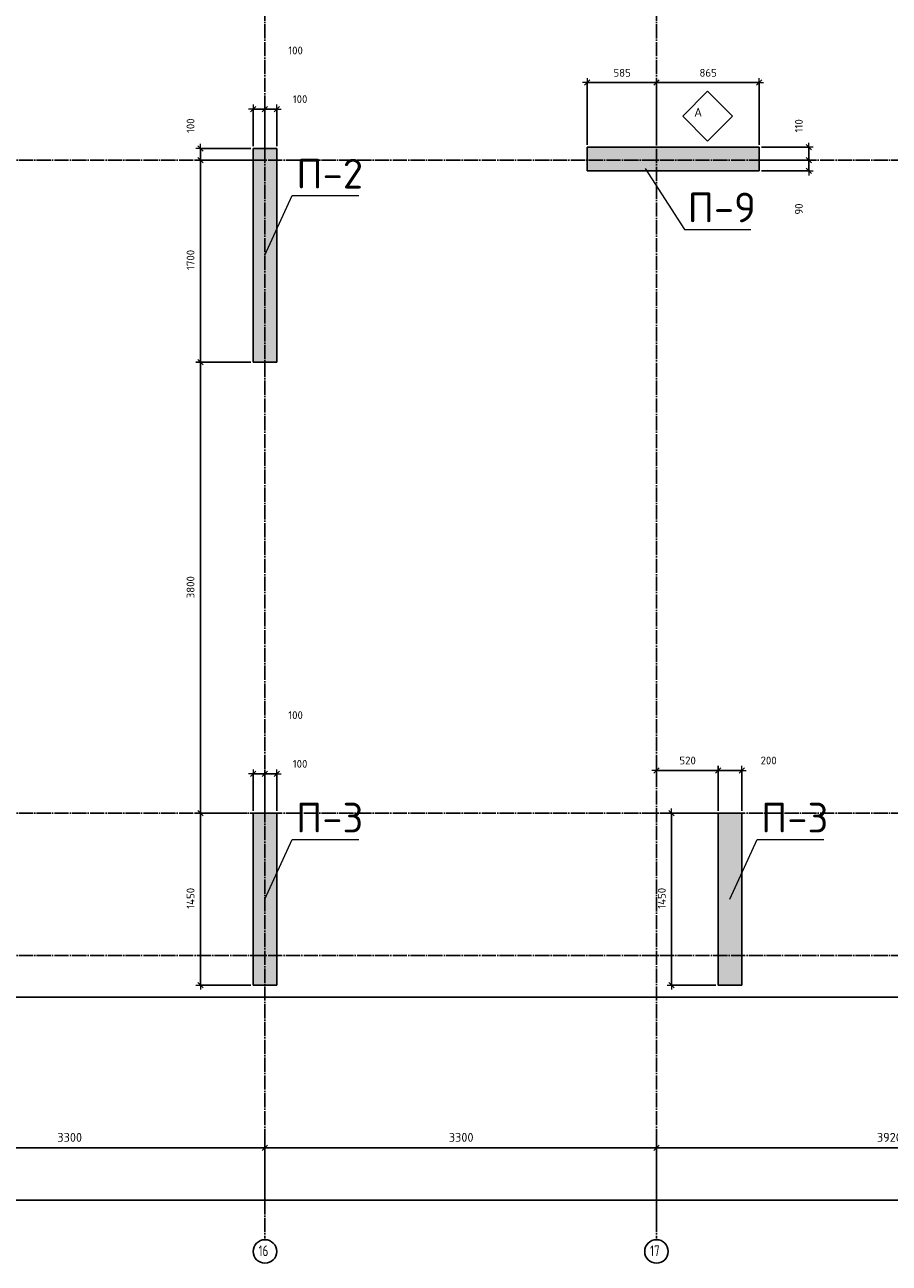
# Model space of a CAD drawing. Header units: millimetres. Extents: x 24180 to 99386, y -42598 to 25936.
# Tile 8 of 41: x 47615 to 54903, y -42592 to -32159. Entities that reach past the tile are written whole.
import ezdxf

# ---------------------------------------------------------------- set-up
doc = ezdxf.new("R2010")
doc.units = ezdxf.units.MM
doc.header["$PDMODE"] = 65
doc.linetypes.add('______11', pattern=[150, 120, -15, 0, -15])
doc.linetypes.add('______5', pattern=[330, 240, -30, 30, -30])
for name, color, linetype, lineweight in [('Standard', 7, 'Continuous', 25), ('Армирование стержнями_ общее', 40, 'Continuous', 35), ('Высотная отметка (отверстия)', 7, 'Continuous', 13), ('Размерная линия_ общее', 7, 'Continuous', 13)]:
    doc.layers.add(name, color=color, linetype=linetype, lineweight=lineweight)
doc.layers.add('Осевая линия_ общее', color=7, linetype='______5', lineweight=13, true_color=0xa0a0a0)
doc.styles.add('ISOCPEUR', font='ISOCPEUR')
doc.dimstyles.new('DIMSTYLE_3', dxfattribs={"dimtxt": 75, "dimasz": 75, "dimexe": 0, "dimexo": 0, "dimgap": 37.5, "dimtad": 2, "dimdec": 0, "dimrnd": 5, "dimzin": 12, "dimdsep": 46, "dimtxsty": 'ISOCPEUR', "dimblk1": 'ALL_ML_STRICH', "dimblk2": 'ALL_ML_STRICH', "dimsah": 1, "dimcen": 0, "dimclrd": 256, "dimclre": 256, "dimclrt": 256, "dimadec": 0, "dimazin": 0, "dimtfac": 1, "dimtdec": 0, "dimtix": 1, "dimtmove": 2, "dimatfit": 3, "dimfxl": 0, "dimtzin": 0, "dimlwd": 0, "dimlwe": -1, "dimarcsym": 0})
doc.dimstyles.new('DIMSTYLE_5', dxfattribs={"dimtxt": 66, "dimasz": 75, "dimexe": 0, "dimexo": 0, "dimgap": 33, "dimtad": 2, "dimdec": 0, "dimrnd": 5, "dimzin": 12, "dimdsep": 46, "dimtxsty": 'ISOCPEUR', "dimblk1": 'ALL_ML_STRICH', "dimblk2": 'ALL_ML_STRICH', "dimsah": 1, "dimcen": 0, "dimclrd": 7, "dimclre": 256, "dimclrt": 7, "dimadec": 0, "dimazin": 0, "dimtfac": 1, "dimtdec": 0, "dimtix": 1, "dimtmove": 2, "dimatfit": 3, "dimfxl": 0, "dimtzin": 0, "dimlwd": 0, "dimlwe": -3, "dimarcsym": 0})
doc.dimstyles.new('DIMSTYLE_7', dxfattribs={"dimtxt": 66, "dimasz": 75, "dimexe": 0, "dimexo": 0, "dimgap": 33, "dimtad": 2, "dimdec": 0, "dimrnd": 5, "dimzin": 12, "dimdsep": 46, "dimtxsty": 'ISOCPEUR', "dimblk1": 'ALL_ML_STRICH', "dimblk2": 'ALL_ML_STRICH', "dimsah": 1, "dimcen": 0, "dimclrd": 7, "dimclre": 256, "dimclrt": 7, "dimadec": 0, "dimazin": 0, "dimtfac": 1, "dimtdec": 0, "dimtix": 1, "dimtmove": 2, "dimatfit": 3, "dimfxl": 0, "dimtvp": 1.2, "dimtzin": 0, "dimlwd": 0, "dimlwe": -3, "dimarcsym": 0})

# ---------------------------------------------------------------- blocks, each defined once
blk = doc.blocks.new('ALL_ML_STRICH')
at = {"color": 0, "linetype": 'ByBlock', "lineweight": -2}
for p, q in [((-1, 0), (0.5, 0)), ((-0.3, -0.3), (0.3, 0.3)), ((0, -0.5), (0, 0.5))]:
    blk.add_line(p, q, dxfattribs=at)
blk = doc.blocks.new('*D10')
at = {"layer": 'DEFPOINTS', "transparency": 33554687}
for p in [(46340, -41620), (46340, -42000), (49640, -42170)]:
    blk.add_point(p, dxfattribs=at)
at = {"layer": 'Размерная линия_ общее', "lineweight": -2, "transparency": 33554687}
for p, q in [((46340, -41990), (46340, -41620)), ((46340, -41620), (49640, -41620)), ((49640, -42160), (49640, -41620))]:
    blk.add_line(p, q, dxfattribs=at)
at = {"layer": 'Размерная линия_ общее', "transparency": 33554687, "xscale": 75, "yscale": 75, "zscale": 75, "rotation": 180}
blk.add_blockref('ALL_ML_STRICH', (46340, -41620), dxfattribs=at)
at = {"layer": 'Размерная линия_ общее', "transparency": 33554687, "xscale": 75, "yscale": 75, "zscale": 75}
blk.add_blockref('ALL_ML_STRICH', (49640, -41620), dxfattribs=at)
at = {"layer": 'Размерная линия_ общее', "transparency": 33554687, "insert": (47994, -41532), "char_height": 75, "width": 300, "attachment_point": 5, "style": 'ISOCPEUR'}
blk.add_mtext('\\A1;{3300}', dxfattribs=at)
blk = doc.blocks.new('*D11')
at = {"layer": 'DEFPOINTS', "transparency": 33554687}
for p in [(49640, -41620), (49640, -42170), (52940, -42270)]:
    blk.add_point(p, dxfattribs=at)
at = {"layer": 'Размерная линия_ общее', "lineweight": -2, "transparency": 33554687}
for p, q in [((49640, -42160), (49640, -41620)), ((49640, -41620), (52940, -41620)), ((52940, -42260), (52940, -41620))]:
    blk.add_line(p, q, dxfattribs=at)
at = {"layer": 'Размерная линия_ общее', "transparency": 33554687, "xscale": 75, "yscale": 75, "zscale": 75, "rotation": 180}
blk.add_blockref('ALL_ML_STRICH', (49640, -41620), dxfattribs=at)
at = {"layer": 'Размерная линия_ общее', "transparency": 33554687, "xscale": 75, "yscale": 75, "zscale": 75}
blk.add_blockref('ALL_ML_STRICH', (52940, -41620), dxfattribs=at)
at = {"layer": 'Размерная линия_ общее', "transparency": 33554687, "insert": (51294, -41532), "char_height": 75, "width": 300, "attachment_point": 5, "style": 'ISOCPEUR'}
blk.add_mtext('\\A1;{3300}', dxfattribs=at)
blk = doc.blocks.new('*D12')
at = {"layer": 'DEFPOINTS', "transparency": 33554687}
for p in [(52940, -41620), (56860, -42170), (52940, -42270)]:
    blk.add_point(p, dxfattribs=at)
at = {"layer": 'Размерная линия_ общее', "lineweight": -2, "transparency": 33554687}
for p, q in [((52940, -42260), (52940, -41620)), ((52940, -41620), (56860, -41620)), ((56860, -42160), (56860, -41620))]:
    blk.add_line(p, q, dxfattribs=at)
at = {"layer": 'Размерная линия_ общее', "transparency": 33554687, "xscale": 75, "yscale": 75, "zscale": 75, "rotation": 180}
blk.add_blockref('ALL_ML_STRICH', (52940, -41620), dxfattribs=at)
at = {"layer": 'Размерная линия_ общее', "transparency": 33554687, "xscale": 75, "yscale": 75, "zscale": 75}
blk.add_blockref('ALL_ML_STRICH', (56860, -41620), dxfattribs=at)
at = {"layer": 'Размерная линия_ общее', "transparency": 33554687, "insert": (54904, -41532), "char_height": 75, "width": 300, "attachment_point": 5, "style": 'ISOCPEUR'}
blk.add_mtext('\\A1;{3920}', dxfattribs=at)
blk = doc.blocks.new('*D16')
at = {"layer": 'DEFPOINTS', "transparency": 33554687}
for p in [(25300, -42060), (25300, -42170), (67380, -42170)]:
    blk.add_point(p, dxfattribs=at)
at = {"layer": 'Размерная линия_ общее', "lineweight": -2, "transparency": 33554687}
for p, q in [((25300, -42160), (25300, -42060)), ((25300, -42060), (67380, -42060)), ((67380, -42160), (67380, -42060))]:
    blk.add_line(p, q, dxfattribs=at)
at = {"layer": 'Размерная линия_ общее', "transparency": 33554687, "xscale": 75, "yscale": 75, "zscale": 75, "rotation": 180}
blk.add_blockref('ALL_ML_STRICH', (25300, -42060), dxfattribs=at)
at = {"layer": 'Размерная линия_ общее', "transparency": 33554687, "xscale": 75, "yscale": 75, "zscale": 75}
blk.add_blockref('ALL_ML_STRICH', (67380, -42060), dxfattribs=at)
at = {"layer": 'Размерная линия_ общее', "transparency": 33554687, "insert": (46340, -41972), "char_height": 75, "width": 375, "attachment_point": 5, "style": 'ISOCPEUR'}
blk.add_mtext('\\A1;{42080}', dxfattribs=at)
blk = doc.blocks.new('*D35')
at = {"layer": 'DEFPOINTS', "color": 7, "linetype": 'Continuous', "lineweight": 13, "transparency": 33554687}
for p in [(49510, -38800), (49096, -40250), (49540, -40250)]:
    blk.add_point(p, dxfattribs=at)
at = {"layer": 'Размерная линия_ общее', "color": 253, "linetype": 'Continuous', "lineweight": -2, "true_color": 0xa0a0a0, "transparency": 33554687}
for p, q in [((49490, -38800), (49096, -38800)), ((49520, -40250), (49096, -40250))]:
    blk.add_line(p, q, dxfattribs=at)
at = {"layer": 'Размерная линия_ общее', "color": 7, "linetype": 'Continuous', "lineweight": -2, "transparency": 33554687}
blk.add_line((49096, -40250), (49096, -38800), dxfattribs=at)
at = {"layer": 'Размерная линия_ общее', "color": 7, "linetype": 'Continuous', "lineweight": 13, "transparency": 33554687, "xscale": 75, "yscale": 75, "zscale": 75}
for p, rotation in [((49096, -38800), 90), ((49096, -40250), 270)]:
    blk.add_blockref('ALL_ML_STRICH', p, dxfattribs=dict(at, rotation=rotation))
at = {"layer": 'Размерная линия_ общее', "color": 7, "linetype": 'Continuous', "lineweight": 13, "transparency": 33554687, "insert": (49013, -39518), "char_height": 66, "width": 264, "attachment_point": 5, "rotation": 90, "style": 'ISOCPEUR'}
blk.add_mtext('\\A1;{1450}', dxfattribs=at)
blk = doc.blocks.new('*D36')
at = {"layer": 'DEFPOINTS', "color": 7, "linetype": 'Continuous', "lineweight": 13, "transparency": 33554687}
for p in [(49540, -35000), (49096, -38800), (49510, -38800)]:
    blk.add_point(p, dxfattribs=at)
at = {"layer": 'Размерная линия_ общее', "color": 253, "linetype": 'Continuous', "lineweight": -2, "true_color": 0xa0a0a0, "transparency": 33554687}
for p, q in [((49520, -35000), (49096, -35000)), ((49490, -38800), (49096, -38800))]:
    blk.add_line(p, q, dxfattribs=at)
at = {"layer": 'Размерная линия_ общее', "color": 7, "linetype": 'Continuous', "lineweight": -2, "transparency": 33554687}
blk.add_line((49096, -38800), (49096, -35000), dxfattribs=at)
at = {"layer": 'Размерная линия_ общее', "color": 7, "linetype": 'Continuous', "lineweight": 13, "transparency": 33554687, "xscale": 75, "yscale": 75, "zscale": 75}
for p, rotation in [((49096, -35000), 90), ((49096, -38800), 270)]:
    blk.add_blockref('ALL_ML_STRICH', p, dxfattribs=dict(at, rotation=rotation))
at = {"layer": 'Размерная линия_ общее', "color": 7, "linetype": 'Continuous', "lineweight": 13, "transparency": 33554687, "insert": (49013, -36897), "char_height": 66, "width": 264, "attachment_point": 5, "rotation": 90, "style": 'ISOCPEUR'}
blk.add_mtext('\\A1;{3800}', dxfattribs=at)
blk = doc.blocks.new('*D37')
at = {"layer": 'DEFPOINTS', "color": 7, "linetype": 'Continuous', "lineweight": 13, "transparency": 33554687}
for p in [(49540, -33300), (49096, -35000), (49540, -35000)]:
    blk.add_point(p, dxfattribs=at)
at = {"layer": 'Размерная линия_ общее', "color": 253, "linetype": 'Continuous', "lineweight": -2, "true_color": 0xa0a0a0, "transparency": 33554687}
for p, q in [((49520, -33300), (49096, -33300)), ((49520, -35000), (49096, -35000))]:
    blk.add_line(p, q, dxfattribs=at)
at = {"layer": 'Размерная линия_ общее', "color": 7, "linetype": 'Continuous', "lineweight": -2, "transparency": 33554687}
blk.add_line((49096, -35000), (49096, -33300), dxfattribs=at)
at = {"layer": 'Размерная линия_ общее', "color": 7, "linetype": 'Continuous', "lineweight": 13, "transparency": 33554687, "xscale": 75, "yscale": 75, "zscale": 75}
for p, rotation in [((49096, -33300), 90), ((49096, -35000), 270)]:
    blk.add_blockref('ALL_ML_STRICH', p, dxfattribs=dict(at, rotation=rotation))
at = {"layer": 'Размерная линия_ общее', "color": 7, "linetype": 'Continuous', "lineweight": 13, "transparency": 33554687, "insert": (49013, -34140), "char_height": 66, "width": 264, "attachment_point": 5, "rotation": 90, "style": 'ISOCPEUR'}
blk.add_mtext('\\A1;{1700}', dxfattribs=at)
blk = doc.blocks.new('*D38')
at = {"layer": 'DEFPOINTS', "color": 7, "linetype": 'Continuous', "lineweight": 13, "transparency": 33554687}
for p in [(49540, -33200), (49096, -33300), (49540, -33300)]:
    blk.add_point(p, dxfattribs=at)
at = {"layer": 'Размерная линия_ общее', "color": 253, "linetype": 'Continuous', "lineweight": -2, "true_color": 0xa0a0a0, "transparency": 33554687}
for p, q in [((49520, -33200), (49096, -33200)), ((49520, -33300), (49096, -33300))]:
    blk.add_line(p, q, dxfattribs=at)
at = {"layer": 'Размерная линия_ общее', "color": 7, "linetype": 'Continuous', "lineweight": -2, "transparency": 33554687}
blk.add_line((49096, -33300), (49096, -33200), dxfattribs=at)
at = {"layer": 'Размерная линия_ общее', "color": 7, "linetype": 'Continuous', "lineweight": 13, "transparency": 33554687, "xscale": 75, "yscale": 75, "zscale": 75}
for p, rotation in [((49096, -33200), 90), ((49096, -33300), 270)]:
    blk.add_blockref('ALL_ML_STRICH', p, dxfattribs=dict(at, rotation=rotation))
at = {"layer": 'Размерная линия_ общее', "color": 7, "linetype": 'Continuous', "lineweight": 13, "transparency": 33554687, "insert": (49013, -33009), "char_height": 66, "width": 198, "attachment_point": 5, "rotation": 90, "style": 'ISOCPEUR'}
blk.add_mtext('\\A1;{100}', dxfattribs=at)
blk = doc.blocks.new('*D60')
at = {"layer": 'DEFPOINTS', "color": 7, "linetype": 'Continuous', "lineweight": 13, "transparency": 33554687}
for p in [(53460, -38800), (53068, -40250), (53460, -40250)]:
    blk.add_point(p, dxfattribs=at)
at = {"layer": 'Размерная линия_ общее', "color": 253, "linetype": 'Continuous', "lineweight": -2, "true_color": 0xa0a0a0, "transparency": 33554687}
for p, q in [((53440, -38800), (53068, -38800)), ((53440, -40250), (53068, -40250))]:
    blk.add_line(p, q, dxfattribs=at)
at = {"layer": 'Размерная линия_ общее', "color": 7, "linetype": 'Continuous', "lineweight": -2, "transparency": 33554687}
blk.add_line((53068, -40250), (53068, -38800), dxfattribs=at)
at = {"layer": 'Размерная линия_ общее', "color": 7, "linetype": 'Continuous', "lineweight": 13, "transparency": 33554687, "xscale": 75, "yscale": 75, "zscale": 75}
for p, rotation in [((53068, -38800), 90), ((53068, -40250), 270)]:
    blk.add_blockref('ALL_ML_STRICH', p, dxfattribs=dict(at, rotation=rotation))
at = {"layer": 'Размерная линия_ общее', "color": 7, "linetype": 'Continuous', "lineweight": 13, "transparency": 33554687, "insert": (52985, -39518), "char_height": 66, "width": 264, "attachment_point": 5, "rotation": 90, "style": 'ISOCPEUR'}
blk.add_mtext('\\A1;{1450}', dxfattribs=at)
blk = doc.blocks.new('*D68')
at = {"layer": 'DEFPOINTS', "color": 7, "linetype": 'Continuous', "lineweight": 13, "transparency": 33554687}
for p in [(52355, -32646), (52355, -33190), (52940, -33190)]:
    blk.add_point(p, dxfattribs=at)
at = {"layer": 'Размерная линия_ общее', "color": 253, "linetype": 'Continuous', "lineweight": -2, "true_color": 0xa0a0a0, "transparency": 33554687}
for p, q in [((52355, -33170), (52355, -32646)), ((52940, -33170), (52940, -32646))]:
    blk.add_line(p, q, dxfattribs=at)
at = {"layer": 'Размерная линия_ общее', "color": 7, "linetype": 'Continuous', "lineweight": -2, "transparency": 33554687}
blk.add_line((52355, -32646), (52940, -32646), dxfattribs=at)
at = {"layer": 'Размерная линия_ общее', "color": 7, "linetype": 'Continuous', "lineweight": 13, "transparency": 33554687, "xscale": 75, "yscale": 75, "zscale": 75, "rotation": 180}
blk.add_blockref('ALL_ML_STRICH', (52355, -32646), dxfattribs=at)
at = {"layer": 'Размерная линия_ общее', "color": 7, "linetype": 'Continuous', "lineweight": 13, "transparency": 33554687, "xscale": 75, "yscale": 75, "zscale": 75}
blk.add_blockref('ALL_ML_STRICH', (52940, -32646), dxfattribs=at)
at = {"layer": 'Размерная линия_ общее', "color": 7, "linetype": 'Continuous', "lineweight": 13, "transparency": 33554687, "insert": (52651, -32563), "char_height": 66, "width": 198, "attachment_point": 5, "style": 'ISOCPEUR'}
blk.add_mtext('\\A1;{585}', dxfattribs=at)
blk = doc.blocks.new('*D69')
at = {"layer": 'DEFPOINTS', "color": 7, "linetype": 'Continuous', "lineweight": 13, "transparency": 33554687}
for p in [(52940, -32646), (52940, -33190), (53805, -33190)]:
    blk.add_point(p, dxfattribs=at)
at = {"layer": 'Размерная линия_ общее', "color": 253, "linetype": 'Continuous', "lineweight": -2, "true_color": 0xa0a0a0, "transparency": 33554687}
for p, q in [((52940, -33170), (52940, -32646)), ((53805, -33170), (53805, -32646))]:
    blk.add_line(p, q, dxfattribs=at)
at = {"layer": 'Размерная линия_ общее', "color": 7, "linetype": 'Continuous', "lineweight": -2, "transparency": 33554687}
blk.add_line((52940, -32646), (53805, -32646), dxfattribs=at)
at = {"layer": 'Размерная линия_ общее', "color": 7, "linetype": 'Continuous', "lineweight": 13, "transparency": 33554687, "xscale": 75, "yscale": 75, "zscale": 75, "rotation": 180}
blk.add_blockref('ALL_ML_STRICH', (52940, -32646), dxfattribs=at)
at = {"layer": 'Размерная линия_ общее', "color": 7, "linetype": 'Continuous', "lineweight": 13, "transparency": 33554687, "xscale": 75, "yscale": 75, "zscale": 75}
blk.add_blockref('ALL_ML_STRICH', (53805, -32646), dxfattribs=at)
at = {"layer": 'Размерная линия_ общее', "color": 7, "linetype": 'Continuous', "lineweight": 13, "transparency": 33554687, "insert": (53376, -32563), "char_height": 66, "width": 198, "attachment_point": 5, "style": 'ISOCPEUR'}
blk.add_mtext('\\A1;{865}', dxfattribs=at)
blk = doc.blocks.new('*D103')
at = {"layer": 'DEFPOINTS', "color": 7, "linetype": 'Continuous', "lineweight": 13, "transparency": 33554687}
for p in [(49540, -32869), (49540, -33200), (49640, -33200)]:
    blk.add_point(p, dxfattribs=at)
at = {"layer": 'Размерная линия_ общее', "color": 253, "linetype": 'Continuous', "lineweight": -2, "true_color": 0xa0a0a0, "transparency": 33554687}
for p, q in [((49540, -33180), (49540, -32869)), ((49640, -33180), (49640, -32869))]:
    blk.add_line(p, q, dxfattribs=at)
at = {"layer": 'Размерная линия_ общее', "color": 7, "linetype": 'Continuous', "lineweight": -2, "transparency": 33554687}
blk.add_line((49540, -32869), (49640, -32869), dxfattribs=at)
at = {"layer": 'Размерная линия_ общее', "color": 7, "linetype": 'Continuous', "lineweight": 13, "transparency": 33554687, "xscale": 75, "yscale": 75, "zscale": 75, "rotation": 180}
blk.add_blockref('ALL_ML_STRICH', (49540, -32869), dxfattribs=at)
at = {"layer": 'Размерная линия_ общее', "color": 7, "linetype": 'Continuous', "lineweight": 13, "transparency": 33554687, "xscale": 75, "yscale": 75, "zscale": 75}
blk.add_blockref('ALL_ML_STRICH', (49640, -32869), dxfattribs=at)
at = {"layer": 'Размерная линия_ общее', "color": 7, "linetype": 'Continuous', "lineweight": 13, "transparency": 33554687, "insert": (49898, -32375), "char_height": 66, "width": 198, "attachment_point": 5, "style": 'ISOCPEUR'}
blk.add_mtext('\\A1;{100}', dxfattribs=at)
blk = doc.blocks.new('*D104')
at = {"layer": 'DEFPOINTS', "color": 7, "linetype": 'Continuous', "lineweight": 13, "transparency": 33554687}
for p in [(49640, -32869), (49640, -33200), (49740, -33200)]:
    blk.add_point(p, dxfattribs=at)
at = {"layer": 'Размерная линия_ общее', "color": 253, "linetype": 'Continuous', "lineweight": -2, "true_color": 0xa0a0a0, "transparency": 33554687}
for p, q in [((49640, -33180), (49640, -32869)), ((49740, -33180), (49740, -32869))]:
    blk.add_line(p, q, dxfattribs=at)
at = {"layer": 'Размерная линия_ общее', "color": 7, "linetype": 'Continuous', "lineweight": -2, "transparency": 33554687}
blk.add_line((49640, -32869), (49740, -32869), dxfattribs=at)
at = {"layer": 'Размерная линия_ общее', "color": 7, "linetype": 'Continuous', "lineweight": 13, "transparency": 33554687, "xscale": 75, "yscale": 75, "zscale": 75, "rotation": 180}
blk.add_blockref('ALL_ML_STRICH', (49640, -32869), dxfattribs=at)
at = {"layer": 'Размерная линия_ общее', "color": 7, "linetype": 'Continuous', "lineweight": 13, "transparency": 33554687, "xscale": 75, "yscale": 75, "zscale": 75}
blk.add_blockref('ALL_ML_STRICH', (49740, -32869), dxfattribs=at)
at = {"layer": 'Размерная линия_ общее', "color": 7, "linetype": 'Continuous', "lineweight": 13, "transparency": 33554687, "insert": (49936, -32785), "char_height": 66, "width": 198, "attachment_point": 5, "style": 'ISOCPEUR'}
blk.add_mtext('\\A1;{100}', dxfattribs=at)
blk = doc.blocks.new('*D105')
at = {"layer": 'DEFPOINTS', "color": 7, "linetype": 'Continuous', "lineweight": 13, "transparency": 33554687}
for p in [(49540, -38469), (49540, -38800), (49640, -38800)]:
    blk.add_point(p, dxfattribs=at)
at = {"layer": 'Размерная линия_ общее', "color": 253, "linetype": 'Continuous', "lineweight": -2, "true_color": 0xa0a0a0, "transparency": 33554687}
for p, q in [((49540, -38780), (49540, -38469)), ((49640, -38780), (49640, -38469))]:
    blk.add_line(p, q, dxfattribs=at)
at = {"layer": 'Размерная линия_ общее', "color": 7, "linetype": 'Continuous', "lineweight": -2, "transparency": 33554687}
blk.add_line((49540, -38469), (49640, -38469), dxfattribs=at)
at = {"layer": 'Размерная линия_ общее', "color": 7, "linetype": 'Continuous', "lineweight": 13, "transparency": 33554687, "xscale": 75, "yscale": 75, "zscale": 75, "rotation": 180}
blk.add_blockref('ALL_ML_STRICH', (49540, -38469), dxfattribs=at)
at = {"layer": 'Размерная линия_ общее', "color": 7, "linetype": 'Continuous', "lineweight": 13, "transparency": 33554687, "xscale": 75, "yscale": 75, "zscale": 75}
blk.add_blockref('ALL_ML_STRICH', (49640, -38469), dxfattribs=at)
at = {"layer": 'Размерная линия_ общее', "color": 7, "linetype": 'Continuous', "lineweight": 13, "transparency": 33554687, "insert": (49898, -37975), "char_height": 66, "width": 198, "attachment_point": 5, "style": 'ISOCPEUR'}
blk.add_mtext('\\A1;{100}', dxfattribs=at)
blk = doc.blocks.new('*D106')
at = {"layer": 'DEFPOINTS', "color": 7, "linetype": 'Continuous', "lineweight": 13, "transparency": 33554687}
for p in [(49640, -38469), (49640, -38800), (49740, -38800)]:
    blk.add_point(p, dxfattribs=at)
at = {"layer": 'Размерная линия_ общее', "color": 253, "linetype": 'Continuous', "lineweight": -2, "true_color": 0xa0a0a0, "transparency": 33554687}
for p, q in [((49640, -38780), (49640, -38469)), ((49740, -38780), (49740, -38469))]:
    blk.add_line(p, q, dxfattribs=at)
at = {"layer": 'Размерная линия_ общее', "color": 7, "linetype": 'Continuous', "lineweight": -2, "transparency": 33554687}
blk.add_line((49640, -38469), (49740, -38469), dxfattribs=at)
at = {"layer": 'Размерная линия_ общее', "color": 7, "linetype": 'Continuous', "lineweight": 13, "transparency": 33554687, "xscale": 75, "yscale": 75, "zscale": 75, "rotation": 180}
blk.add_blockref('ALL_ML_STRICH', (49640, -38469), dxfattribs=at)
at = {"layer": 'Размерная линия_ общее', "color": 7, "linetype": 'Continuous', "lineweight": 13, "transparency": 33554687, "xscale": 75, "yscale": 75, "zscale": 75}
blk.add_blockref('ALL_ML_STRICH', (49740, -38469), dxfattribs=at)
at = {"layer": 'Размерная линия_ общее', "color": 7, "linetype": 'Continuous', "lineweight": 13, "transparency": 33554687, "insert": (49936, -38385), "char_height": 66, "width": 198, "attachment_point": 5, "style": 'ISOCPEUR'}
blk.add_mtext('\\A1;{100}', dxfattribs=at)
blk = doc.blocks.new('*D107')
at = {"layer": 'DEFPOINTS', "color": 7, "linetype": 'Continuous', "lineweight": 13, "transparency": 33554687}
for p in [(52940, -38295), (52940, -38440), (53460, -38800)]:
    blk.add_point(p, dxfattribs=at)
at = {"layer": 'Размерная линия_ общее', "color": 253, "linetype": 'Continuous', "lineweight": -2, "true_color": 0xa0a0a0, "transparency": 33554687}
for p, q in [((52940, -38315), (52940, -38440)), ((53460, -38780), (53460, -38440))]:
    blk.add_line(p, q, dxfattribs=at)
at = {"layer": 'Размерная линия_ общее', "color": 7, "linetype": 'Continuous', "lineweight": -2, "transparency": 33554687}
blk.add_line((52940, -38440), (53460, -38440), dxfattribs=at)
at = {"layer": 'Размерная линия_ общее', "color": 7, "linetype": 'Continuous', "lineweight": 13, "transparency": 33554687, "xscale": 75, "yscale": 75, "zscale": 75, "rotation": 180}
blk.add_blockref('ALL_ML_STRICH', (52940, -38440), dxfattribs=at)
at = {"layer": 'Размерная линия_ общее', "color": 7, "linetype": 'Continuous', "lineweight": 13, "transparency": 33554687, "xscale": 75, "yscale": 75, "zscale": 75}
blk.add_blockref('ALL_ML_STRICH', (53460, -38440), dxfattribs=at)
at = {"layer": 'Размерная линия_ общее', "color": 7, "linetype": 'Continuous', "lineweight": 13, "transparency": 33554687, "insert": (53203, -38357), "char_height": 66, "width": 198, "attachment_point": 5, "style": 'ISOCPEUR'}
blk.add_mtext('\\A1;{520}', dxfattribs=at)
blk = doc.blocks.new('*D108')
at = {"layer": 'DEFPOINTS', "color": 7, "linetype": 'Continuous', "lineweight": 13, "transparency": 33554687}
for p in [(53460, -38440), (53460, -38800), (53660, -38800)]:
    blk.add_point(p, dxfattribs=at)
at = {"layer": 'Размерная линия_ общее', "color": 253, "linetype": 'Continuous', "lineweight": -2, "true_color": 0xa0a0a0, "transparency": 33554687}
for p, q in [((53460, -38780), (53460, -38440)), ((53660, -38780), (53660, -38440))]:
    blk.add_line(p, q, dxfattribs=at)
at = {"layer": 'Размерная линия_ общее', "color": 7, "linetype": 'Continuous', "lineweight": -2, "transparency": 33554687}
blk.add_line((53460, -38440), (53660, -38440), dxfattribs=at)
at = {"layer": 'Размерная линия_ общее', "color": 7, "linetype": 'Continuous', "lineweight": 13, "transparency": 33554687, "xscale": 75, "yscale": 75, "zscale": 75, "rotation": 180}
blk.add_blockref('ALL_ML_STRICH', (53460, -38440), dxfattribs=at)
at = {"layer": 'Размерная линия_ общее', "color": 7, "linetype": 'Continuous', "lineweight": 13, "transparency": 33554687, "xscale": 75, "yscale": 75, "zscale": 75}
blk.add_blockref('ALL_ML_STRICH', (53660, -38440), dxfattribs=at)
at = {"layer": 'Размерная линия_ общее', "color": 7, "linetype": 'Continuous', "lineweight": 13, "transparency": 33554687, "insert": (53886, -38357), "char_height": 66, "width": 198, "attachment_point": 5, "style": 'ISOCPEUR'}
blk.add_mtext('\\A1;{200}', dxfattribs=at)
blk = doc.blocks.new('*D127')
at = {"layer": 'DEFPOINTS', "color": 7, "linetype": 'Continuous', "lineweight": 13, "transparency": 33554687}
for p in [(53805, -33300), (53805, -33390), (54224, -33390)]:
    blk.add_point(p, dxfattribs=at)
at = {"layer": 'Размерная линия_ общее', "color": 253, "linetype": 'Continuous', "lineweight": -2, "true_color": 0xa0a0a0, "transparency": 33554687}
for p, q in [((53825, -33300), (54224, -33300)), ((53825, -33390), (54224, -33390))]:
    blk.add_line(p, q, dxfattribs=at)
at = {"layer": 'Размерная линия_ общее', "color": 7, "linetype": 'Continuous', "lineweight": -2, "transparency": 33554687}
blk.add_line((54224, -33390), (54224, -33300), dxfattribs=at)
at = {"layer": 'Размерная линия_ общее', "color": 7, "linetype": 'Continuous', "lineweight": 13, "transparency": 33554687, "xscale": 75, "yscale": 75, "zscale": 75}
for p, rotation in [((54224, -33300), 90), ((54224, -33390), 270)]:
    blk.add_blockref('ALL_ML_STRICH', p, dxfattribs=dict(at, rotation=rotation))
at = {"layer": 'Размерная линия_ общее', "color": 7, "linetype": 'Continuous', "lineweight": 13, "transparency": 33554687, "insert": (54141, -33711), "char_height": 66, "width": 132, "attachment_point": 5, "rotation": 90, "style": 'ISOCPEUR'}
blk.add_mtext('\\A1;{90}', dxfattribs=at)
blk = doc.blocks.new('*D128')
at = {"layer": 'DEFPOINTS', "color": 7, "linetype": 'Continuous', "lineweight": 13, "transparency": 33554687}
for p in [(53805, -33190), (53805, -33300), (54224, -33300)]:
    blk.add_point(p, dxfattribs=at)
at = {"layer": 'Размерная линия_ общее', "color": 253, "linetype": 'Continuous', "lineweight": -2, "true_color": 0xa0a0a0, "transparency": 33554687}
for p, q in [((53825, -33190), (54224, -33190)), ((53825, -33300), (54224, -33300))]:
    blk.add_line(p, q, dxfattribs=at)
at = {"layer": 'Размерная линия_ общее', "color": 7, "linetype": 'Continuous', "lineweight": -2, "transparency": 33554687}
blk.add_line((54224, -33300), (54224, -33190), dxfattribs=at)
at = {"layer": 'Размерная линия_ общее', "color": 7, "linetype": 'Continuous', "lineweight": 13, "transparency": 33554687, "xscale": 75, "yscale": 75, "zscale": 75}
for p, rotation in [((54224, -33190), 90), ((54224, -33300), 270)]:
    blk.add_blockref('ALL_ML_STRICH', p, dxfattribs=dict(at, rotation=rotation))
at = {"layer": 'Размерная линия_ общее', "color": 7, "linetype": 'Continuous', "lineweight": 13, "transparency": 33554687, "insert": (54141, -33010), "char_height": 66, "width": 198, "attachment_point": 5, "rotation": 90, "style": 'ISOCPEUR'}
blk.add_mtext('\\A1;{110}', dxfattribs=at)
blk = doc.blocks.new('СЛОЖНЫЙ_ОБЪЕКТ_2')
at = {"layer": 'Армирование стержнями_ общее', "color": 7, "linetype": 'Continuous', "lineweight": 13, "transparency": 33554687}
blk.add_lwpolyline([(53372, -32719), (53162, -32929), (53372, -33139), (53582, -32929), (53372, -32719)], close=True, dxfattribs=at)
at = {"layer": 'Армирование стержнями_ общее', "color": 7, "linetype": 'Continuous', "lineweight": 13, "transparency": 33554687, "insert": (53258, -32895), "char_height": 75, "width": 98.18, "attachment_point": 4, "style": 'ISOCPEUR'}
blk.add_mtext('\\A1;{\\fISOCPEUR|i0|b0;\\H75.000000;\\W1.000000;\\C7;А}\\P', dxfattribs=at)

msp = doc.modelspace()

# ---------------------------------------------------------------- hatches: boundary and pattern name
at = {"linetype": 'Continuous', "lineweight": 13, "transparency": 33554687}
for points in [[(49540, -35000), (49740, -35000), (49740, -33200), (49540, -33200)], [(53805, -33390), (53805, -33190), (52355, -33190), (52355, -33390)], [(53460, -40250), (53660, -40250), (53660, -38800), (53460, -38800)]]:
    msp.add_hatch(color=7, dxfattribs=at).paths.add_polyline_path(points)
at = {"layer": 'Standard', "linetype": 'Continuous', "lineweight": 13, "transparency": 33554687}
msp.add_hatch(color=7, dxfattribs=at).paths.add_polyline_path([(49540, -40250), (49740, -40250), (49740, -38800), (49540, -38800)])

# ---------------------------------------------------------------- linework, layer by layer
at = {"color": 7, "linetype": 'Continuous', "lineweight": -3, "transparency": 33554687}
for p, q in [((49540, -35000), (49540, -33200)), ((49540, -33200), (49740, -33200)), ((49740, -33200), (49740, -35000)), ((52355, -33390), (52355, -33190)), ((52355, -33190), (53805, -33190)), ((53805, -33190), (53805, -33390)), ((53805, -33390), (52355, -33390)), ((49740, -35000), (49540, -35000)), ((53460, -40250), (53460, -38800)), ((53460, -38800), (53660, -38800)), ((53660, -38800), (53660, -40250)), ((53660, -40250), (53460, -40250))]:
    msp.add_line(p, q, dxfattribs=at)
at = {"layer": 'Standard', "color": 7, "linetype": 'Continuous', "lineweight": -3, "transparency": 33554687}
for p, q in [((49540, -40250), (49540, -38800)), ((49540, -38800), (49740, -38800)), ((49740, -38800), (49740, -40250)), ((49740, -40250), (49540, -40250))]:
    msp.add_line(p, q, dxfattribs=at)
msp.add_lwpolyline([(25100, -40350), (67580, -40350), (67580, -25800), (25100, -25800), (25100, -40350)], dxfattribs=at)
at = {"layer": 'Высотная отметка (отверстия)', "color": 7, "linetype": 'Continuous', "lineweight": 13, "transparency": 33554687}
for points in [[(52844.5, -33369.4), (53175.8, -33882.9), (53735.8, -33882.9)], [(49640, -34100), (49870.7, -33598.1), (50430.7, -33598.1)], [(49640, -39525), (49870.7, -39023.1), (50430.7, -39023.1)], [(53560, -39525), (53790.7, -39023.1), (54350.7, -39023.1)]]:
    msp.add_lwpolyline(points, dxfattribs=at)
at = {"layer": 'Осевая линия_ общее', "color": 253, "linetype": '______11', "lineweight": -3, "true_color": 0xa0a0a0, "transparency": 33554687}
for p, q in [((49640, -25850), (49640, -42383.9)), ((52940, -25850), (52940, -42383.9)), ((25200, -33300), (70321.6, -33300)), ((25200, -38800), (70321.6, -38800)), ((25200, -40000), (70321.6, -40000))]:
    msp.add_line(p, q, dxfattribs=at)
at = {"layer": 'Осевая линия_ общее', "color": 7, "linetype": 'Continuous', "lineweight": -3, "transparency": 33554687}
for centre in [(49640.1, -42493.2), (52940.1, -42493.2)]:
    msp.add_circle(centre, 99.1, dxfattribs=at)

# ---------------------------------------------------------------- block references
at = {"layer": 'Армирование стержнями_ общее', "color": 7, "linetype": 'Continuous', "lineweight": 13, "transparency": 33554687}
msp.add_blockref('СЛОЖНЫЙ_ОБЪЕКТ_2', (0, 0), dxfattribs=at)

# ---------------------------------------------------------------- texts
at = {"layer": 'Высотная отметка (отверстия)', "color": 7, "linetype": 'Continuous', "lineweight": 13, "transparency": 33554687, "char_height": 75, "width": 664.583, "attachment_point": 8, "style": 'ISOCPEUR'}
for s, insert in [('\\A1;{\\fISOCPEUR|i0|b0;\\H250.000000;\\W1.000000;\\C7;П-2}\\P', (50185.7, -33538.1)), ('\\A1;{\\fISOCPEUR|i0|b0;\\H250.000000;\\W1.000000;\\C7;П-9}\\P', (53490.8, -33822.9)), ('\\A1;{\\fISOCPEUR|i0|b0;\\H250.000000;\\W1.000000;\\C7;П-3}\\P', (50185.7, -38963.1)), ('\\A1;{\\fISOCPEUR|i0|b0;\\H250.000000;\\W1.000000;\\C7;П-3}\\P', (54105.7, -38963.1))]:
    msp.add_mtext(s, dxfattribs=dict(at, insert=insert))
at = {"layer": 'Осевая линия_ общее', "color": 7, "linetype": 'Continuous', "lineweight": -3, "transparency": 33554687, "char_height": 90, "width": 141.684, "attachment_point": 7, "style": 'ISOCPEUR'}
for s, insert in [('\\W0.75;16', (49586.1, -42532.4)), ('\\W0.75;17', (52886.1, -42532.4))]:
    msp.add_mtext(s, dxfattribs=dict(at, insert=insert))

# ---------------------------------------------------------------- dimensions: what is measured, and where the dimension line sits
at = {"layer": 'Размерная линия_ общее', "color": 7, "linetype": 'Continuous', "lineweight": 13, "transparency": 33554687}
for base, p1, p2, dimstyle, picture, middle in [((49640, -32868.8), (49540, -33180), (49640, -33180), 'DIMSTYLE_7', '*D103', (49897.5, -32374.7)), ((52940, -32645.6), (52355, -33170), (52940, -33170), 'DIMSTYLE_5', '*D68', (52650.8, -32562.6)), ((53805, -32645.6), (52940, -33170), (53805, -33170), 'DIMSTYLE_5', '*D69', (53375.8, -32562.6)), ((49740, -32868.8), (49640, -33180), (49740, -33180), 'DIMSTYLE_7', '*D104', (49935.8, -32785.4)), ((49640, -38468.8), (49540, -38780), (49640, -38780), 'DIMSTYLE_7', '*D105', (49897.5, -37974.7)), ((49740, -38468.8), (49640, -38780), (49740, -38780), 'DIMSTYLE_7', '*D106', (49935.8, -38385.4)), ((53460, -38440.4), (52940, -38315), (53460, -38780), 'DIMSTYLE_5', '*D107', (53203.3, -38357.4)), ((53660, -38440.4), (53460, -38780), (53660, -38780), 'DIMSTYLE_5', '*D108', (53885.6, -38357.3))]:
    dim = msp.add_linear_dim(base=base, p1=p1, p2=p2, dimstyle=dimstyle, override={"dimpost": '<>', "dimclrd": 7, "dimclre": 253, "dimclrt": 7, "dimlwd": 0, "dimlwe": 65533}, dxfattribs=at)
    dim.commit()
    dim.dimension.update_dxf_attribs({"geometry": picture, "text_midpoint": middle, "dimtype": 160})
for base, p1, p2, dimstyle, picture, middle in [((49096.4, -33200), (49520, -33300), (49520, -33200), 'DIMSTYLE_7', '*D38', (49012.8, -33008.6)), ((54223.9, -33190), (53825, -33300), (53825, -33190), 'DIMSTYLE_7', '*D128', (54140.8, -33010.2)), ((49096.4, -33300), (49520, -35000), (49520, -33300), 'DIMSTYLE_5', '*D37', (49013.4, -34140.1)), ((54223.9, -33300), (53825, -33390), (53825, -33300), 'DIMSTYLE_7', '*D127', (54140.7, -33711.3)), ((49096.4, -35000), (49490, -38800), (49520, -35000), 'DIMSTYLE_5', '*D36', (49013.4, -36896.7)), ((49096.4, -38800), (49520, -40250), (49490, -38800), 'DIMSTYLE_5', '*D35', (49013.4, -39518.4)), ((53067.9, -38800), (53440, -40250), (53440, -38800), 'DIMSTYLE_5', '*D60', (52984.9, -39518.4))]:
    dim = msp.add_linear_dim(base=base, p1=p1, p2=p2, angle=90, dimstyle=dimstyle, override={"dimpost": '<>', "dimclrd": 7, "dimclre": 253, "dimclrt": 7, "dimlwd": 0, "dimlwe": 65533}, dxfattribs=at)
    dim.commit()
    dim.dimension.update_dxf_attribs({"geometry": picture, "text_midpoint": middle, "dimtype": 160})
at = {"layer": 'Размерная линия_ общее', "transparency": 33554687}
for base, p1, p2, picture, middle in [((49640, -41619.7), (46340, -41989.7), (49640, -42160), '*D10', (47993.7, -41532.2)), ((52940, -41619.7), (49640, -42160), (52940, -42260), '*D11', (51293.7, -41532.2)), ((56860, -41619.7), (52940, -42260), (56860, -42160), '*D12', (54903.7, -41532.2)), ((67380, -42059.7), (25300, -42160), (67380, -42160), '*D16', (46340, -41972.2))]:
    dim = msp.add_linear_dim(base=base, p1=p1, p2=p2, dimstyle='DIMSTYLE_3', override={"dimpost": '<>', "dimclrd": 256, "dimclre": 256, "dimclrt": 256, "dimlwd": 0, "dimlwe": 65535}, dxfattribs=at)
    dim.commit()
    dim.dimension.update_dxf_attribs({"geometry": picture, "text_midpoint": middle, "dimtype": 160})

doc.saveas('drawing.dxf')
